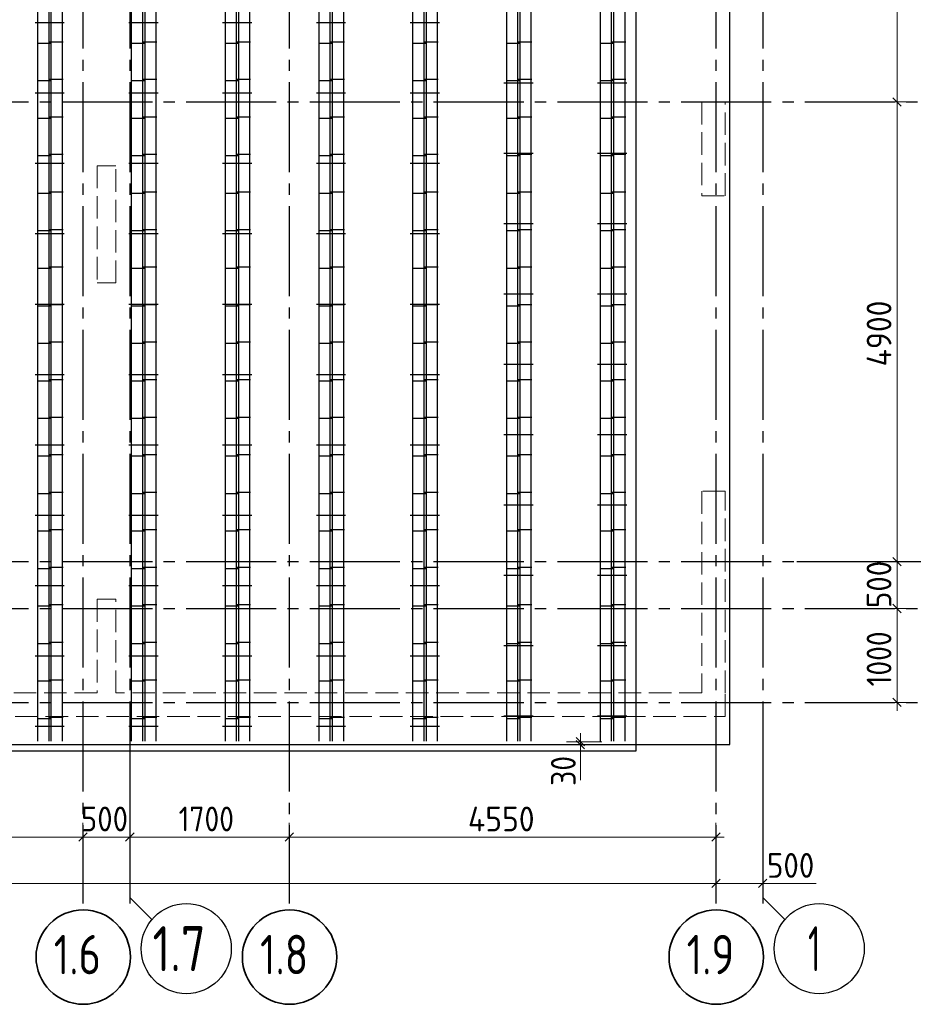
# Model space of a CAD drawing. Header units: millimetres. Extents: x 0 to 50400, y -48 to 35640.
# Tile 12 of 18: x 32640 to 42170, y 7244 to 17738. Entities that reach past the tile are written whole.
import ezdxf

# ---------------------------------------------------------------- set-up
doc = ezdxf.new("R2010")
doc.units = ezdxf.units.MM
doc.linetypes.add('______2', pattern=[324, 240, -84])
doc.linetypes.add('______5', pattern=[1320, 960, -120, 120, -120])
for name, color, linetype, lineweight in [('Standard', 7, 'Continuous', 25), ('ЖБ Пилон', 7, 'Continuous', 35), ('ЖБ Плита Фундамента верхний уровень', 7, 'Continuous', 35), ('ЖБ Стена верхний уровень', 7, 'Continuous', 35), ('Позиционная метка номер позиции', 7, 'Continuous', 13), ('Примечания', 7, 'Continuous', 13), ('Размерная линия_ общее', 7, 'Continuous', 13), ('Фиксатор', 7, 'Continuous', 13)]:
    doc.layers.add(name, color=color, linetype=linetype, lineweight=lineweight)
doc.layers.add('Оси', color=7, linetype='______5', lineweight=13, true_color=0x656565)
doc.styles.add('ISOCPEUR', font='txt')

msp = doc.modelspace()

# ---------------------------------------------------------------- linework, layer by layer
at = {"layer": 'Standard', "color": 254, "linetype": 'Continuous', "lineweight": -3, "true_color": 0xc4c4ff, "transparency": 33554687}
msp.add_lwpolyline([(9704, 9947), (39216, 9947), (39216, 32977), (9704, 32977), (9704, 9947)], dxfattribs=at)
at = {"layer": 'ЖБ Пилон', "color": 253, "linetype": '______2', "lineweight": 13, "true_color": 0xa0a0a0, "transparency": 33554687}
for p, q in [((40165, 16862), (39915, 16862)), ((39915, 16862), (39915, 15862)), ((40165, 15862), (40165, 16862)), ((39915, 15862), (40165, 15862))]:
    msp.add_line(p, q, dxfattribs=at)
at = {"layer": 'ЖБ Плита Фундамента верхний уровень', "color": 251, "linetype": 'Continuous', "lineweight": 25, "true_color": 0x656565, "transparency": 33554687}
for p, q in [((40215, 10012), (40215, 32912)), ((8715, 10012), (40215, 10012))]:
    msp.add_line(p, q, dxfattribs=at)
at = {"layer": 'ЖБ Стена верхний уровень', "color": 253, "linetype": '______2', "lineweight": 13, "true_color": 0xa0a0a0, "transparency": 33554687}
for p, q in [((33665, 16182), (33465, 16182)), ((33465, 16182), (33465, 14932)), ((33665, 14932), (33665, 16182)), ((33465, 14932), (33665, 14932)), ((40165, 12712), (39915, 12712)), ((39915, 12712), (39915, 10562)), ((40165, 10562), (40165, 12712)), ((33465, 11562), (33465, 10562)), ((33665, 11562), (33465, 11562)), ((33665, 10562), (33665, 11562)), ((33465, 10562), (15765, 10562)), ((39915, 10562), (33665, 10562)), ((40165, 10312), (40165, 10562)), ((9265, 10312), (40165, 10312))]:
    msp.add_line(p, q, dxfattribs=at)
at = {"layer": 'Оси', "color": 8, "linetype": '______5', "lineweight": -3, "transparency": 33554687}
for p, q in [((33315, 32912), (33315, 8317)), ((33815, 32912), (33815, 8317)), ((35515, 32912), (35515, 8317)), ((40065, 32912), (40065, 8317)), ((40565, 32912), (40565, 8317)), ((8015, 16862), (42965, 16862)), ((8015, 11962), (42965, 11962)), ((8015, 11462), (42965, 11462)), ((8015, 10462), (42965, 10462))]:
    msp.add_line(p, q, dxfattribs=at)
at = {"layer": 'Оси', "color": 7, "linetype": 'Continuous', "lineweight": 25, "transparency": 33554687}
for points in [[(40928, 11962), (42928, 11962), (43163, 12197)], [(33815, 10382), (33815, 8382), (34050, 8147)], [(40565, 10382), (40565, 8382), (40800, 8147)]]:
    msp.add_lwpolyline(points, dxfattribs=at)
for centre in [(34417, 7837), (41167, 7837)]:
    msp.add_circle(centre, 480, dxfattribs=at)
at = {"layer": 'Оси', "color": 7, "linetype": 'Continuous', "lineweight": 35, "transparency": 33554687}
for centre in [(33318, 7747), (35518, 7747), (40068, 7747)]:
    msp.add_circle(centre, 503, dxfattribs=at)
at = {"layer": 'Позиционная метка номер позиции', "color": 251, "linetype": 'Continuous', "lineweight": 13, "true_color": 0x656565, "transparency": 33554687}
msp.add_line((38620, 10012), (38620, 9632), dxfattribs=at)
at = {"layer": 'Примечания', "color": 7, "linetype": 'Continuous', "lineweight": 13, "transparency": 33554687}
msp.add_line((40515, 8532), (41135, 8532), dxfattribs=at)
at = {"layer": 'Размерная линия_ общее', "color": 7, "linetype": 'Continuous', "lineweight": 13, "transparency": 33554687}
for p, q in [((41997, 16862), (41997, 19362)), ((41997, 16862), (41847, 16862)), ((41997, 16862), (42147, 16862)), ((41997, 11962), (41997, 16862)), ((41997, 11962), (41847, 11962)), ((41997, 11962), (42147, 11962)), ((41997, 11462), (41997, 11962)), ((41997, 11462), (41847, 11462)), ((41997, 11462), (42147, 11462)), ((41997, 10462), (41847, 10462)), ((41997, 10462), (42147, 10462)), ((41997, 10462), (41997, 10372)), ((38620, 10042), (38620, 10132)), ((38620, 10042), (38470, 10042)), ((38620, 10012), (38470, 10012)), ((38620, 10042), (38770, 10042)), ((38620, 10042), (38620, 10012)), ((38620, 10012), (38770, 10012)), ((38620, 10012), (38620, 9922)), ((33315, 9027), (33315, 9177)), ((33815, 9027), (33815, 9177)), ((35515, 9027), (35515, 9177)), ((40065, 9027), (40065, 9177)), ((30215, 9027), (33315, 9027)), ((33315, 9027), (33315, 8877)), ((33315, 9027), (33815, 9027)), ((33815, 9027), (33815, 8877)), ((33815, 9027), (35515, 9027)), ((35515, 9027), (35515, 8877)), ((35515, 9027), (40065, 9027)), ((40065, 9027), (40065, 8877)), ((40065, 9027), (40155, 9027)), ((40065, 8532), (40065, 8682)), ((40565, 8532), (40565, 8682)), ((9265, 8532), (40065, 8532)), ((40065, 8532), (40065, 8382)), ((40065, 8532), (40065, 8532)), ((40065, 8532), (40565, 8532)), ((40565, 8532), (40565, 8382)), ((40565, 8532), (40565, 8532)), ((40565, 8532), (40655, 8532))]:
    msp.add_line(p, q, dxfattribs=at)
at = {"layer": 'Размерная линия_ общее', "color": 7, "linetype": 'Continuous', "lineweight": 25, "transparency": 33554687}
for p, q in [((42042, 16817), (41952, 16907)), ((42042, 11917), (41952, 12007)), ((42042, 11417), (41952, 11507)), ((42042, 10417), (41952, 10507)), ((38575, 10087), (38665, 9997)), ((38575, 10057), (38665, 9967)), ((33270, 8982), (33360, 9072)), ((33770, 8982), (33860, 9072)), ((35470, 8982), (35560, 9072)), ((40020, 8982), (40110, 9072)), ((40020, 8487), (40110, 8577)), ((40520, 8487), (40610, 8577))]:
    msp.add_line(p, q, dxfattribs=at)
at = {"layer": 'Размерная линия_ общее', "color": 7, "linetype": 'Continuous', "lineweight": 13, "transparency": 33554687}
for points in [[(41997, 10462), (41997, 10644), (41997, 10644), (41997, 11462)], [(38620, 10042), (38838, 10042), (38838, 10042), (38850, 10042)], [(38620, 10012), (38825, 10012), (38825, 10012), (38850, 10012)]]:
    msp.add_lwpolyline(points, dxfattribs=at)
at = {"layer": 'Фиксатор', "color": 7, "linetype": 'Continuous', "lineweight": 25, "transparency": 33554687}
for p, q in [((32834, 10047), (32834, 32877)), ((32834, 10047), (32834, 32877)), ((32953, 10047), (32953, 32877)), ((32953, 10047), (32953, 32877)), ((32977, 10047), (32977, 32877)), ((32977, 10047), (32977, 32877)), ((33096, 10047), (33096, 32877)), ((33096, 10047), (33096, 32877)), ((33834, 10047), (33834, 32877)), ((33834, 10047), (33834, 32877)), ((33953, 10047), (33953, 32877)), ((33953, 10047), (33953, 32877)), ((33977, 10047), (33977, 32877)), ((33977, 10047), (33977, 32877)), ((34096, 10047), (34096, 32877)), ((34096, 10047), (34096, 32877)), ((34834, 10047), (34834, 32877)), ((34834, 10047), (34834, 32877)), ((34953, 10047), (34953, 32877)), ((34953, 10047), (34953, 32877)), ((34977, 10047), (34977, 32877)), ((34977, 10047), (34977, 32877)), ((35096, 10047), (35096, 32877)), ((35096, 10047), (35096, 32877)), ((35834, 10047), (35834, 32877)), ((35834, 10047), (35834, 32877)), ((35953, 10047), (35953, 32877)), ((35953, 10047), (35953, 32877)), ((35977, 10047), (35977, 32877)), ((35977, 10047), (35977, 32877)), ((36096, 10047), (36096, 32877)), ((36096, 10047), (36096, 32877)), ((36834, 10047), (36834, 32877)), ((36834, 10047), (36834, 32877)), ((36953, 10047), (36953, 32877)), ((36953, 10047), (36953, 32877)), ((36977, 10047), (36977, 32877)), ((36977, 10047), (36977, 32877)), ((37096, 10047), (37096, 32877)), ((37096, 10047), (37096, 32877)), ((37834, 10047), (37834, 32877)), ((37834, 10047), (37834, 32877)), ((37953, 10047), (37953, 32877)), ((37953, 10047), (37953, 32877)), ((37977, 10047), (37977, 32877)), ((37977, 10047), (37977, 32877)), ((38096, 10047), (38096, 32877)), ((38096, 10047), (38096, 32877)), ((38834, 10047), (38834, 32877)), ((38834, 10047), (38834, 32877)), ((38953, 10047), (38953, 32877)), ((38953, 10047), (38953, 32877)), ((38977, 10047), (38977, 32877)), ((38977, 10047), (38977, 32877)), ((39096, 10047), (39096, 32877)), ((39096, 10047), (39096, 32877)), ((32804, 17708), (33116, 17708)), ((32804, 17708), (33116, 17708)), ((33804, 17708), (34116, 17708)), ((33804, 17708), (34116, 17708)), ((34804, 17708), (35116, 17708)), ((34804, 17708), (35116, 17708)), ((35804, 17708), (36116, 17708)), ((35804, 17708), (36116, 17708)), ((36804, 17708), (37116, 17708)), ((36804, 17708), (37116, 17708)), ((32827, 17490), (32981, 17490)), ((32827, 17490), (32981, 17490)), ((33103, 17500), (32950, 17500)), ((33103, 17500), (32950, 17500)), ((33827, 17490), (33981, 17490)), ((33827, 17490), (33981, 17490)), ((34103, 17500), (33950, 17500)), ((34103, 17500), (33950, 17500)), ((34827, 17490), (34981, 17490)), ((34827, 17490), (34981, 17490)), ((35103, 17500), (34950, 17500)), ((35103, 17500), (34950, 17500)), ((35827, 17490), (35981, 17490)), ((35827, 17490), (35981, 17490)), ((36103, 17500), (35950, 17500)), ((36103, 17500), (35950, 17500)), ((36827, 17490), (36981, 17490)), ((36827, 17490), (36981, 17490)), ((37103, 17500), (36950, 17500)), ((37103, 17500), (36950, 17500)), ((37827, 17490), (37981, 17490)), ((37827, 17490), (37981, 17490)), ((38103, 17500), (37950, 17500)), ((38103, 17500), (37950, 17500)), ((38827, 17490), (38981, 17490)), ((38827, 17490), (38981, 17490)), ((39103, 17500), (38950, 17500)), ((39103, 17500), (38950, 17500)), ((32827, 17090), (32981, 17090)), ((32827, 17090), (32981, 17090)), ((33103, 17100), (32950, 17100)), ((33103, 17100), (32950, 17100)), ((33827, 17090), (33981, 17090)), ((33827, 17090), (33981, 17090)), ((34103, 17100), (33950, 17100)), ((34103, 17100), (33950, 17100)), ((34827, 17090), (34981, 17090)), ((34827, 17090), (34981, 17090)), ((35103, 17100), (34950, 17100)), ((35103, 17100), (34950, 17100)), ((35827, 17090), (35981, 17090)), ((35827, 17090), (35981, 17090)), ((36103, 17100), (35950, 17100)), ((36103, 17100), (35950, 17100)), ((36827, 17090), (36981, 17090)), ((36827, 17090), (36981, 17090)), ((37103, 17100), (36950, 17100)), ((37103, 17100), (36950, 17100)), ((37804, 17067), (38116, 17067)), ((37804, 17067), (38116, 17067)), ((37827, 17090), (37981, 17090)), ((37827, 17090), (37981, 17090)), ((38103, 17100), (37950, 17100)), ((38103, 17100), (37950, 17100)), ((38804, 17067), (39116, 17067)), ((38804, 17067), (39116, 17067)), ((38827, 17090), (38981, 17090)), ((38827, 17090), (38981, 17090)), ((39103, 17100), (38950, 17100)), ((39103, 17100), (38950, 17100)), ((32804, 16958), (33116, 16958)), ((32804, 16958), (33116, 16958)), ((33804, 16958), (34116, 16958)), ((33804, 16958), (34116, 16958)), ((34804, 16958), (35116, 16958)), ((34804, 16958), (35116, 16958)), ((35804, 16958), (36116, 16958)), ((35804, 16958), (36116, 16958)), ((36804, 16958), (37116, 16958)), ((36804, 16958), (37116, 16958)), ((32827, 16690), (32981, 16690)), ((32827, 16690), (32981, 16690)), ((33103, 16700), (32950, 16700)), ((33103, 16700), (32950, 16700)), ((33827, 16690), (33981, 16690)), ((33827, 16690), (33981, 16690)), ((34103, 16700), (33950, 16700)), ((34103, 16700), (33950, 16700)), ((34827, 16690), (34981, 16690)), ((34827, 16690), (34981, 16690)), ((35103, 16700), (34950, 16700)), ((35103, 16700), (34950, 16700)), ((35827, 16690), (35981, 16690)), ((35827, 16690), (35981, 16690)), ((36103, 16700), (35950, 16700)), ((36103, 16700), (35950, 16700)), ((36827, 16690), (36981, 16690)), ((36827, 16690), (36981, 16690)), ((37103, 16700), (36950, 16700)), ((37103, 16700), (36950, 16700)), ((37827, 16690), (37981, 16690)), ((37827, 16690), (37981, 16690)), ((38103, 16700), (37950, 16700)), ((38103, 16700), (37950, 16700)), ((38827, 16690), (38981, 16690)), ((38827, 16690), (38981, 16690)), ((39103, 16700), (38950, 16700)), ((39103, 16700), (38950, 16700)), ((32827, 16290), (32981, 16290)), ((32827, 16290), (32981, 16290)), ((33103, 16300), (32950, 16300)), ((33103, 16300), (32950, 16300)), ((33827, 16290), (33981, 16290)), ((33827, 16290), (33981, 16290)), ((34103, 16300), (33950, 16300)), ((34103, 16300), (33950, 16300)), ((34827, 16290), (34981, 16290)), ((34827, 16290), (34981, 16290)), ((35103, 16300), (34950, 16300)), ((35103, 16300), (34950, 16300)), ((35827, 16290), (35981, 16290)), ((35827, 16290), (35981, 16290)), ((36103, 16300), (35950, 16300)), ((36103, 16300), (35950, 16300)), ((36827, 16290), (36981, 16290)), ((36827, 16290), (36981, 16290)), ((37103, 16300), (36950, 16300)), ((37103, 16300), (36950, 16300)), ((37804, 16317), (38116, 16317)), ((37804, 16317), (38116, 16317)), ((37827, 16290), (37981, 16290)), ((37827, 16290), (37981, 16290)), ((38103, 16300), (37950, 16300)), ((38103, 16300), (37950, 16300)), ((38804, 16317), (39116, 16317)), ((38804, 16317), (39116, 16317)), ((38827, 16290), (38981, 16290)), ((38827, 16290), (38981, 16290)), ((39103, 16300), (38950, 16300)), ((39103, 16300), (38950, 16300)), ((32804, 16208), (33116, 16208)), ((32804, 16208), (33116, 16208)), ((33804, 16208), (34116, 16208)), ((33804, 16208), (34116, 16208)), ((34804, 16208), (35116, 16208)), ((34804, 16208), (35116, 16208)), ((35804, 16208), (36116, 16208)), ((35804, 16208), (36116, 16208)), ((36804, 16208), (37116, 16208)), ((36804, 16208), (37116, 16208)), ((32827, 15890), (32981, 15890)), ((32827, 15890), (32981, 15890)), ((33103, 15900), (32950, 15900)), ((33103, 15900), (32950, 15900)), ((33827, 15890), (33981, 15890)), ((33827, 15890), (33981, 15890)), ((34103, 15900), (33950, 15900)), ((34103, 15900), (33950, 15900)), ((34827, 15890), (34981, 15890)), ((34827, 15890), (34981, 15890)), ((35103, 15900), (34950, 15900)), ((35103, 15900), (34950, 15900)), ((35827, 15890), (35981, 15890)), ((35827, 15890), (35981, 15890)), ((36103, 15900), (35950, 15900)), ((36103, 15900), (35950, 15900)), ((36827, 15890), (36981, 15890)), ((36827, 15890), (36981, 15890)), ((37103, 15900), (36950, 15900)), ((37103, 15900), (36950, 15900)), ((37827, 15890), (37981, 15890)), ((37827, 15890), (37981, 15890)), ((38103, 15900), (37950, 15900)), ((38103, 15900), (37950, 15900)), ((38827, 15890), (38981, 15890)), ((38827, 15890), (38981, 15890)), ((39103, 15900), (38950, 15900)), ((39103, 15900), (38950, 15900)), ((37804, 15567), (38116, 15567)), ((37804, 15567), (38116, 15567)), ((38804, 15567), (39116, 15567)), ((38804, 15567), (39116, 15567)), ((32804, 15458), (33116, 15458)), ((32804, 15458), (33116, 15458)), ((32827, 15490), (32981, 15490)), ((32827, 15490), (32981, 15490)), ((33103, 15500), (32950, 15500)), ((33103, 15500), (32950, 15500)), ((33804, 15458), (34116, 15458)), ((33804, 15458), (34116, 15458)), ((33827, 15490), (33981, 15490)), ((33827, 15490), (33981, 15490)), ((34103, 15500), (33950, 15500)), ((34103, 15500), (33950, 15500)), ((34804, 15458), (35116, 15458)), ((34804, 15458), (35116, 15458)), ((34827, 15490), (34981, 15490)), ((34827, 15490), (34981, 15490)), ((35103, 15500), (34950, 15500)), ((35103, 15500), (34950, 15500)), ((35804, 15458), (36116, 15458)), ((35804, 15458), (36116, 15458)), ((35827, 15490), (35981, 15490)), ((35827, 15490), (35981, 15490)), ((36103, 15500), (35950, 15500)), ((36103, 15500), (35950, 15500)), ((36804, 15458), (37116, 15458)), ((36804, 15458), (37116, 15458)), ((36827, 15490), (36981, 15490)), ((36827, 15490), (36981, 15490)), ((37103, 15500), (36950, 15500)), ((37103, 15500), (36950, 15500)), ((37827, 15490), (37981, 15490)), ((37827, 15490), (37981, 15490)), ((38103, 15500), (37950, 15500)), ((38103, 15500), (37950, 15500)), ((38827, 15490), (38981, 15490)), ((38827, 15490), (38981, 15490)), ((39103, 15500), (38950, 15500)), ((39103, 15500), (38950, 15500)), ((32827, 15090), (32981, 15090)), ((32827, 15090), (32981, 15090)), ((33103, 15100), (32950, 15100)), ((33103, 15100), (32950, 15100)), ((33827, 15090), (33981, 15090)), ((33827, 15090), (33981, 15090)), ((34103, 15100), (33950, 15100)), ((34103, 15100), (33950, 15100)), ((34827, 15090), (34981, 15090)), ((34827, 15090), (34981, 15090)), ((35103, 15100), (34950, 15100)), ((35103, 15100), (34950, 15100)), ((35827, 15090), (35981, 15090)), ((35827, 15090), (35981, 15090)), ((36103, 15100), (35950, 15100)), ((36103, 15100), (35950, 15100)), ((36827, 15090), (36981, 15090)), ((36827, 15090), (36981, 15090)), ((37103, 15100), (36950, 15100)), ((37103, 15100), (36950, 15100)), ((37827, 15090), (37981, 15090)), ((37827, 15090), (37981, 15090)), ((38103, 15100), (37950, 15100)), ((38103, 15100), (37950, 15100)), ((38827, 15090), (38981, 15090)), ((38827, 15090), (38981, 15090)), ((39103, 15100), (38950, 15100)), ((39103, 15100), (38950, 15100)), ((37804, 14817), (38116, 14817)), ((37804, 14817), (38116, 14817)), ((38804, 14817), (39116, 14817)), ((38804, 14817), (39116, 14817)), ((32804, 14708), (33116, 14708)), ((32804, 14708), (33116, 14708)), ((33103, 14700), (32950, 14700)), ((33103, 14700), (32950, 14700)), ((33804, 14708), (34116, 14708)), ((33804, 14708), (34116, 14708)), ((34103, 14700), (33950, 14700)), ((34103, 14700), (33950, 14700)), ((34804, 14708), (35116, 14708)), ((34804, 14708), (35116, 14708)), ((35103, 14700), (34950, 14700)), ((35103, 14700), (34950, 14700)), ((35804, 14708), (36116, 14708)), ((35804, 14708), (36116, 14708)), ((36103, 14700), (35950, 14700)), ((36103, 14700), (35950, 14700)), ((36804, 14708), (37116, 14708)), ((36804, 14708), (37116, 14708)), ((37103, 14700), (36950, 14700)), ((37103, 14700), (36950, 14700)), ((38103, 14700), (37950, 14700)), ((38103, 14700), (37950, 14700)), ((39103, 14700), (38950, 14700)), ((39103, 14700), (38950, 14700)), ((32827, 14690), (32981, 14690)), ((32827, 14690), (32981, 14690)), ((33827, 14690), (33981, 14690)), ((33827, 14690), (33981, 14690)), ((34827, 14690), (34981, 14690)), ((34827, 14690), (34981, 14690)), ((35827, 14690), (35981, 14690)), ((35827, 14690), (35981, 14690)), ((36827, 14690), (36981, 14690)), ((36827, 14690), (36981, 14690)), ((37827, 14690), (37981, 14690)), ((37827, 14690), (37981, 14690)), ((38827, 14690), (38981, 14690)), ((38827, 14690), (38981, 14690)), ((32827, 14290), (32981, 14290)), ((32827, 14290), (32981, 14290)), ((33103, 14300), (32950, 14300)), ((33103, 14300), (32950, 14300)), ((33827, 14290), (33981, 14290)), ((33827, 14290), (33981, 14290)), ((34103, 14300), (33950, 14300)), ((34103, 14300), (33950, 14300)), ((34827, 14290), (34981, 14290)), ((34827, 14290), (34981, 14290)), ((35103, 14300), (34950, 14300)), ((35103, 14300), (34950, 14300)), ((35827, 14290), (35981, 14290)), ((35827, 14290), (35981, 14290)), ((36103, 14300), (35950, 14300)), ((36103, 14300), (35950, 14300)), ((36827, 14290), (36981, 14290)), ((36827, 14290), (36981, 14290)), ((37103, 14300), (36950, 14300)), ((37103, 14300), (36950, 14300)), ((37827, 14290), (37981, 14290)), ((37827, 14290), (37981, 14290)), ((38103, 14300), (37950, 14300)), ((38103, 14300), (37950, 14300)), ((38827, 14290), (38981, 14290)), ((38827, 14290), (38981, 14290)), ((39103, 14300), (38950, 14300)), ((39103, 14300), (38950, 14300)), ((37804, 14067), (38116, 14067)), ((37804, 14067), (38116, 14067)), ((38804, 14067), (39116, 14067)), ((38804, 14067), (39116, 14067)), ((32804, 13958), (33116, 13958)), ((32804, 13958), (33116, 13958)), ((32827, 13890), (32981, 13890)), ((32827, 13890), (32981, 13890)), ((33103, 13900), (32950, 13900)), ((33103, 13900), (32950, 13900)), ((33804, 13958), (34116, 13958)), ((33804, 13958), (34116, 13958)), ((33827, 13890), (33981, 13890)), ((33827, 13890), (33981, 13890)), ((34103, 13900), (33950, 13900)), ((34103, 13900), (33950, 13900)), ((34804, 13958), (35116, 13958)), ((34804, 13958), (35116, 13958)), ((34827, 13890), (34981, 13890)), ((34827, 13890), (34981, 13890)), ((35103, 13900), (34950, 13900)), ((35103, 13900), (34950, 13900)), ((35804, 13958), (36116, 13958)), ((35804, 13958), (36116, 13958)), ((35827, 13890), (35981, 13890)), ((35827, 13890), (35981, 13890)), ((36103, 13900), (35950, 13900)), ((36103, 13900), (35950, 13900)), ((36804, 13958), (37116, 13958)), ((36804, 13958), (37116, 13958)), ((36827, 13890), (36981, 13890)), ((36827, 13890), (36981, 13890)), ((37103, 13900), (36950, 13900)), ((37103, 13900), (36950, 13900)), ((37827, 13890), (37981, 13890)), ((37827, 13890), (37981, 13890)), ((38103, 13900), (37950, 13900)), ((38103, 13900), (37950, 13900)), ((38827, 13890), (38981, 13890)), ((38827, 13890), (38981, 13890)), ((39103, 13900), (38950, 13900)), ((39103, 13900), (38950, 13900)), ((32827, 13490), (32981, 13490)), ((32827, 13490), (32981, 13490)), ((33103, 13500), (32950, 13500)), ((33103, 13500), (32950, 13500)), ((33827, 13490), (33981, 13490)), ((33827, 13490), (33981, 13490)), ((34103, 13500), (33950, 13500)), ((34103, 13500), (33950, 13500)), ((34827, 13490), (34981, 13490)), ((34827, 13490), (34981, 13490)), ((35103, 13500), (34950, 13500)), ((35103, 13500), (34950, 13500)), ((35827, 13490), (35981, 13490)), ((35827, 13490), (35981, 13490)), ((36103, 13500), (35950, 13500)), ((36103, 13500), (35950, 13500)), ((36827, 13490), (36981, 13490)), ((36827, 13490), (36981, 13490)), ((37103, 13500), (36950, 13500)), ((37103, 13500), (36950, 13500)), ((37827, 13490), (37981, 13490)), ((37827, 13490), (37981, 13490)), ((38103, 13500), (37950, 13500)), ((38103, 13500), (37950, 13500)), ((38827, 13490), (38981, 13490)), ((38827, 13490), (38981, 13490)), ((39103, 13500), (38950, 13500)), ((39103, 13500), (38950, 13500)), ((37804, 13317), (38116, 13317)), ((37804, 13317), (38116, 13317)), ((38804, 13317), (39116, 13317)), ((38804, 13317), (39116, 13317)), ((32804, 13208), (33116, 13208)), ((32804, 13208), (33116, 13208)), ((33804, 13208), (34116, 13208)), ((33804, 13208), (34116, 13208)), ((34804, 13208), (35116, 13208)), ((34804, 13208), (35116, 13208)), ((35804, 13208), (36116, 13208)), ((35804, 13208), (36116, 13208)), ((36804, 13208), (37116, 13208)), ((36804, 13208), (37116, 13208)), ((32827, 13090), (32981, 13090)), ((32827, 13090), (32981, 13090)), ((33103, 13100), (32950, 13100)), ((33103, 13100), (32950, 13100)), ((33827, 13090), (33981, 13090)), ((33827, 13090), (33981, 13090)), ((34103, 13100), (33950, 13100)), ((34103, 13100), (33950, 13100)), ((34827, 13090), (34981, 13090)), ((34827, 13090), (34981, 13090)), ((35103, 13100), (34950, 13100)), ((35103, 13100), (34950, 13100)), ((35827, 13090), (35981, 13090)), ((35827, 13090), (35981, 13090)), ((36103, 13100), (35950, 13100)), ((36103, 13100), (35950, 13100)), ((36827, 13090), (36981, 13090)), ((36827, 13090), (36981, 13090)), ((37103, 13100), (36950, 13100)), ((37103, 13100), (36950, 13100)), ((37827, 13090), (37981, 13090)), ((37827, 13090), (37981, 13090)), ((38103, 13100), (37950, 13100)), ((38103, 13100), (37950, 13100)), ((38827, 13090), (38981, 13090)), ((38827, 13090), (38981, 13090)), ((39103, 13100), (38950, 13100)), ((39103, 13100), (38950, 13100)), ((33103, 12700), (32950, 12700)), ((33103, 12700), (32950, 12700)), ((34103, 12700), (33950, 12700)), ((34103, 12700), (33950, 12700)), ((35103, 12700), (34950, 12700)), ((35103, 12700), (34950, 12700)), ((36103, 12700), (35950, 12700)), ((36103, 12700), (35950, 12700)), ((37103, 12700), (36950, 12700)), ((37103, 12700), (36950, 12700)), ((38103, 12700), (37950, 12700)), ((38103, 12700), (37950, 12700)), ((39103, 12700), (38950, 12700)), ((39103, 12700), (38950, 12700)), ((32827, 12690), (32981, 12690)), ((32827, 12690), (32981, 12690)), ((33827, 12690), (33981, 12690)), ((33827, 12690), (33981, 12690)), ((34827, 12690), (34981, 12690)), ((34827, 12690), (34981, 12690)), ((35827, 12690), (35981, 12690)), ((35827, 12690), (35981, 12690)), ((36827, 12690), (36981, 12690)), ((36827, 12690), (36981, 12690)), ((37827, 12690), (37981, 12690)), ((37827, 12690), (37981, 12690)), ((38827, 12690), (38981, 12690)), ((38827, 12690), (38981, 12690)), ((37804, 12567), (38116, 12567)), ((37804, 12567), (38116, 12567)), ((38804, 12567), (39116, 12567)), ((38804, 12567), (39116, 12567)), ((32804, 12458), (33116, 12458)), ((32804, 12458), (33116, 12458)), ((33804, 12458), (34116, 12458)), ((33804, 12458), (34116, 12458)), ((34804, 12458), (35116, 12458)), ((34804, 12458), (35116, 12458)), ((35804, 12458), (36116, 12458)), ((35804, 12458), (36116, 12458)), ((36804, 12458), (37116, 12458)), ((36804, 12458), (37116, 12458)), ((32827, 12290), (32981, 12290)), ((32827, 12290), (32981, 12290)), ((33103, 12300), (32950, 12300)), ((33103, 12300), (32950, 12300)), ((33827, 12290), (33981, 12290)), ((33827, 12290), (33981, 12290)), ((34103, 12300), (33950, 12300)), ((34103, 12300), (33950, 12300)), ((34827, 12290), (34981, 12290)), ((34827, 12290), (34981, 12290)), ((35103, 12300), (34950, 12300)), ((35103, 12300), (34950, 12300)), ((35827, 12290), (35981, 12290)), ((35827, 12290), (35981, 12290)), ((36103, 12300), (35950, 12300)), ((36103, 12300), (35950, 12300)), ((36827, 12290), (36981, 12290)), ((36827, 12290), (36981, 12290)), ((37103, 12300), (36950, 12300)), ((37103, 12300), (36950, 12300)), ((37827, 12290), (37981, 12290)), ((37827, 12290), (37981, 12290)), ((38103, 12300), (37950, 12300)), ((38103, 12300), (37950, 12300)), ((38827, 12290), (38981, 12290)), ((38827, 12290), (38981, 12290)), ((39103, 12300), (38950, 12300)), ((39103, 12300), (38950, 12300)), ((32827, 11890), (32981, 11890)), ((32827, 11890), (32981, 11890)), ((33103, 11900), (32950, 11900)), ((33103, 11900), (32950, 11900)), ((33827, 11890), (33981, 11890)), ((33827, 11890), (33981, 11890)), ((34103, 11900), (33950, 11900)), ((34103, 11900), (33950, 11900)), ((34827, 11890), (34981, 11890)), ((34827, 11890), (34981, 11890)), ((35103, 11900), (34950, 11900)), ((35103, 11900), (34950, 11900)), ((35827, 11890), (35981, 11890)), ((35827, 11890), (35981, 11890)), ((36103, 11900), (35950, 11900)), ((36103, 11900), (35950, 11900)), ((36827, 11890), (36981, 11890)), ((36827, 11890), (36981, 11890)), ((37103, 11900), (36950, 11900)), ((37103, 11900), (36950, 11900)), ((37827, 11890), (37981, 11890)), ((37827, 11890), (37981, 11890)), ((38103, 11900), (37950, 11900)), ((38103, 11900), (37950, 11900)), ((38827, 11890), (38981, 11890)), ((38827, 11890), (38981, 11890)), ((39103, 11900), (38950, 11900)), ((39103, 11900), (38950, 11900)), ((37804, 11817), (38116, 11817)), ((37804, 11817), (38116, 11817)), ((38804, 11817), (39116, 11817)), ((38804, 11817), (39116, 11817)), ((32804, 11708), (33116, 11708)), ((32804, 11708), (33116, 11708)), ((33804, 11708), (34116, 11708)), ((33804, 11708), (34116, 11708)), ((34804, 11708), (35116, 11708)), ((34804, 11708), (35116, 11708)), ((35804, 11708), (36116, 11708)), ((35804, 11708), (36116, 11708)), ((36804, 11708), (37116, 11708)), ((36804, 11708), (37116, 11708)), ((32827, 11490), (32981, 11490)), ((32827, 11490), (32981, 11490)), ((33103, 11500), (32950, 11500)), ((33103, 11500), (32950, 11500)), ((33827, 11490), (33981, 11490)), ((33827, 11490), (33981, 11490)), ((34103, 11500), (33950, 11500)), ((34103, 11500), (33950, 11500)), ((34827, 11490), (34981, 11490)), ((34827, 11490), (34981, 11490)), ((35103, 11500), (34950, 11500)), ((35103, 11500), (34950, 11500)), ((35827, 11490), (35981, 11490)), ((35827, 11490), (35981, 11490)), ((36103, 11500), (35950, 11500)), ((36103, 11500), (35950, 11500)), ((36827, 11490), (36981, 11490)), ((36827, 11490), (36981, 11490)), ((37103, 11500), (36950, 11500)), ((37103, 11500), (36950, 11500)), ((37827, 11490), (37981, 11490)), ((37827, 11490), (37981, 11490)), ((38103, 11500), (37950, 11500)), ((38103, 11500), (37950, 11500)), ((38827, 11490), (38981, 11490)), ((38827, 11490), (38981, 11490)), ((39103, 11500), (38950, 11500)), ((39103, 11500), (38950, 11500)), ((32827, 11090), (32981, 11090)), ((32827, 11090), (32981, 11090)), ((33103, 11100), (32950, 11100)), ((33103, 11100), (32950, 11100)), ((33827, 11090), (33981, 11090)), ((33827, 11090), (33981, 11090)), ((34103, 11100), (33950, 11100)), ((34103, 11100), (33950, 11100)), ((34827, 11090), (34981, 11090)), ((34827, 11090), (34981, 11090)), ((35103, 11100), (34950, 11100)), ((35103, 11100), (34950, 11100)), ((35827, 11090), (35981, 11090)), ((35827, 11090), (35981, 11090)), ((36103, 11100), (35950, 11100)), ((36103, 11100), (35950, 11100)), ((36827, 11090), (36981, 11090)), ((36827, 11090), (36981, 11090)), ((37103, 11100), (36950, 11100)), ((37103, 11100), (36950, 11100)), ((37804, 11067), (38116, 11067)), ((37804, 11067), (38116, 11067)), ((37827, 11090), (37981, 11090)), ((37827, 11090), (37981, 11090)), ((38103, 11100), (37950, 11100)), ((38103, 11100), (37950, 11100)), ((38804, 11067), (39116, 11067)), ((38804, 11067), (39116, 11067)), ((38827, 11090), (38981, 11090)), ((38827, 11090), (38981, 11090)), ((39103, 11100), (38950, 11100)), ((39103, 11100), (38950, 11100)), ((32804, 10958), (33116, 10958)), ((32804, 10958), (33116, 10958)), ((33804, 10958), (34116, 10958)), ((33804, 10958), (34116, 10958)), ((34804, 10958), (35116, 10958)), ((34804, 10958), (35116, 10958)), ((35804, 10958), (36116, 10958)), ((35804, 10958), (36116, 10958)), ((36804, 10958), (37116, 10958)), ((36804, 10958), (37116, 10958)), ((32827, 10690), (32981, 10690)), ((32827, 10690), (32981, 10690)), ((33103, 10700), (32950, 10700)), ((33103, 10700), (32950, 10700)), ((33827, 10690), (33981, 10690)), ((33827, 10690), (33981, 10690)), ((34103, 10700), (33950, 10700)), ((34103, 10700), (33950, 10700)), ((34827, 10690), (34981, 10690)), ((34827, 10690), (34981, 10690)), ((35103, 10700), (34950, 10700)), ((35103, 10700), (34950, 10700)), ((35827, 10690), (35981, 10690)), ((35827, 10690), (35981, 10690)), ((36103, 10700), (35950, 10700)), ((36103, 10700), (35950, 10700)), ((36827, 10690), (36981, 10690)), ((36827, 10690), (36981, 10690)), ((37103, 10700), (36950, 10700)), ((37103, 10700), (36950, 10700)), ((37827, 10690), (37981, 10690)), ((37827, 10690), (37981, 10690)), ((38103, 10700), (37950, 10700)), ((38103, 10700), (37950, 10700)), ((38827, 10690), (38981, 10690)), ((38827, 10690), (38981, 10690)), ((39103, 10700), (38950, 10700)), ((39103, 10700), (38950, 10700)), ((32827, 10290), (32981, 10290)), ((32827, 10290), (32981, 10290)), ((33103, 10300), (32950, 10300)), ((33103, 10300), (32950, 10300)), ((33827, 10290), (33981, 10290)), ((33827, 10290), (33981, 10290)), ((34103, 10300), (33950, 10300)), ((34103, 10300), (33950, 10300)), ((34827, 10290), (34981, 10290)), ((34827, 10290), (34981, 10290)), ((35103, 10300), (34950, 10300)), ((35103, 10300), (34950, 10300)), ((35827, 10290), (35981, 10290)), ((35827, 10290), (35981, 10290)), ((36103, 10300), (35950, 10300)), ((36103, 10300), (35950, 10300)), ((36827, 10290), (36981, 10290)), ((36827, 10290), (36981, 10290)), ((37103, 10300), (36950, 10300)), ((37103, 10300), (36950, 10300)), ((37804, 10317), (38116, 10317)), ((37804, 10317), (38116, 10317)), ((37827, 10290), (37981, 10290)), ((37827, 10290), (37981, 10290)), ((38103, 10300), (37950, 10300)), ((38103, 10300), (37950, 10300)), ((38804, 10317), (39116, 10317)), ((38804, 10317), (39116, 10317)), ((38827, 10290), (38981, 10290)), ((38827, 10290), (38981, 10290)), ((39103, 10300), (38950, 10300)), ((39103, 10300), (38950, 10300)), ((32804, 10208), (33116, 10208)), ((32804, 10208), (33116, 10208)), ((33804, 10208), (34116, 10208)), ((33804, 10208), (34116, 10208)), ((34804, 10208), (35116, 10208)), ((34804, 10208), (35116, 10208)), ((35804, 10208), (36116, 10208)), ((35804, 10208), (36116, 10208)), ((36804, 10208), (37116, 10208)), ((36804, 10208), (37116, 10208))]:
    msp.add_line(p, q, dxfattribs=at)

# ---------------------------------------------------------------- texts
at = {"layer": 'Оси', "color": 7, "linetype": 'Continuous', "lineweight": 35, "transparency": 33554687, "attachment_point": 7, "style": 'ISOCPEUR'}
for s, insert, char_height, width in [('\\W0.79;1.6', (33003, 7564), 420, 795.3), ('\\W0.79;1.7', (34057, 7597), 480, 908.93), ('\\W0.79;1.8', (35203, 7564), 420, 795.3), ('\\W0.79;1.9', (39753, 7564), 420, 795.3), ('\\W0.56;1', (41047, 7597), 480, 373.33)]:
    msp.add_mtext(s, dxfattribs=dict(at, insert=insert, char_height=char_height, width=width))
at = {"layer": 'Размерная линия_ общее', "color": 7, "linetype": 'Continuous', "lineweight": 25, "transparency": 33554687, "char_height": 264, "attachment_point": 7, "rotation": 90, "style": 'ISOCPEUR'}
for s, insert, width in [('\\W0.93;4900', (41937, 14043), 888.46), ('\\W0.91;500', (41937, 11467), 674.39), ('\\W0.87;1000', (41937, 10632), 800.28), ('\\W0.87;30', (38570, 9572), 484.72)]:
    msp.add_mtext(s, dxfattribs=dict(at, insert=insert, width=width))
at = {"layer": 'Размерная линия_ общее', "color": 7, "linetype": 'Continuous', "lineweight": 25, "transparency": 33554687, "char_height": 264, "attachment_point": 7, "style": 'ISOCPEUR'}
for s, insert, width in [('\\W0.91;500', (33292, 9087), 674.38), ('\\W0.87;1700', (34335, 9087), 800.29), ('\\W0.93;4550', (37421, 9087), 888.46), ('\\W0.91;500', (40610, 8592), 674.39)]:
    msp.add_mtext(s, dxfattribs=dict(at, insert=insert, width=width))

doc.saveas('drawing.dxf')
